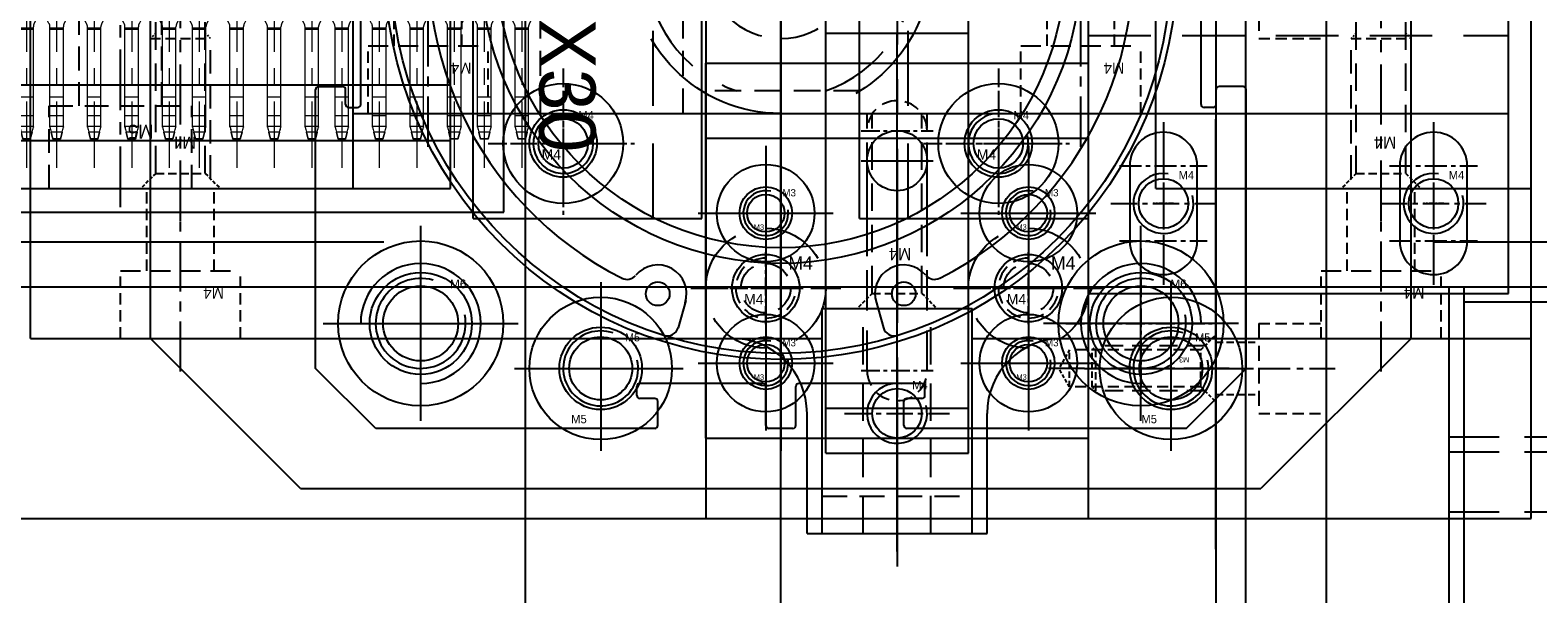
# Model space of a CAD drawing. Header units: millimetres. Extents: x -1657 to 8845, y -11980 to 3013.
# Tile 122 of 256: x 238 to 338, y 662 to 700. Entities that reach past the tile are written whole.
import ezdxf

# ---------------------------------------------------------------- set-up
doc = ezdxf.new("R2010")
doc.units = ezdxf.units.MM
for name, pattern in [('CENTER', [2, 1.25, -0.25, 0.25, -0.25]), ('DASHED', [0.75, 0.5, -0.25]), ('DASHED2', [0.375, 0.25, -0.125])]:
    doc.linetypes.add(name, pattern=pattern)
for name, color, linetype in [('01', 6, 'Continuous'), ('图层138', 141, 'Continuous'), ('图层16', 81, 'Continuous'), ('图层177', 185, 'Continuous'), ('图层19', 51, 'Continuous'), ('图层20', 232, 'Continuous'), ('图层23', 241, 'Continuous'), ('图层26', 193, 'Continuous'), ('图层27', 216, 'Continuous'), ('图层28', 121, 'Continuous'), ('图层29', 13, 'Continuous'), ('图层30', 170, 'Continuous'), ('图层31', 70, 'Continuous'), ('图层32', 127, 'Continuous'), ('图层33', 235, 'Continuous'), ('图层35', 64, 'Continuous'), ('图层60', 143, 'Continuous'), ('折弯气缸', 252, 'Continuous'), ('料盘', 247, 'Continuous'), ('方管2', 2, 'Continuous'), ('裁切线轨', 252, 'Continuous')]:
    doc.layers.add(name, color=color, linetype=linetype)

# ---------------------------------------------------------------- blocks, each defined once
blk = doc.blocks.new('FC94')
at = {"layer": '01', "ltscale": 1.375}
for p, q in [((-9.5, 0), (-9.5, 0.75)), ((0, 0), (0, 0.75)), ((-9.5, -2.25), (-9.5, -1.5)), ((0, -2.25), (0, -1.5))]:
    blk.add_line(p, q, dxfattribs=at)
at = {"layer": '01', "color": 1, "linetype": 'CENTER', "lineweight": 9, "ltscale": 4.419291}
for p, q in [((-8.25, -0.77), (-8.25, -22.87)), ((-5.75, -0.77), (-5.75, -22.87)), ((-3.75, -0.77), (-3.75, -22.87)), ((-1.25, -0.77), (-1.25, -22.87))]:
    blk.add_line(p, q, dxfattribs=at)
at = {"layer": '01', "linetype": 'Continuous', "lineweight": 15}
for p, q in [((-8.7, -2.25), (-9.5, -2.25)), ((-8.55, -2.4), (-8.55, -7.88)), ((-7.95, -2.4), (-7.95, -7.88)), ((-7.8, -2.25), (-6.2, -2.25)), ((-6.05, -2.4), (-6.05, -7.88)), ((-5.45, -2.4), (-5.45, -7.88)), ((-5.3, -2.25), (-4.2, -2.25)), ((-4.05, -2.4), (-4.05, -7.88)), ((-3.45, -2.4), (-3.45, -7.88)), ((-1.7, -2.25), (-3.3, -2.25)), ((-1.55, -2.4), (-1.55, -7.88)), ((-0.95, -2.4), (-0.95, -7.88)), ((0, -2.25), (-0.8, -2.25)), ((-0.8, -2.25), (0, -2.25)), ((-8.55, -8.55), (-8.55, -10.26)), ((-7.95, -8.55), (-7.95, -10.26)), ((-6.05, -8.55), (-6.05, -10.26)), ((-5.45, -8.55), (-5.45, -10.26)), ((-4.05, -8.55), (-4.05, -10.26)), ((-3.45, -8.55), (-3.45, -10.26)), ((-1.55, -8.55), (-1.55, -10.26)), ((-0.95, -8.55), (-0.95, -10.26)), ((-8.55, -9.98), (-7.95, -9.98)), ((-6.05, -9.98), (-5.45, -9.98)), ((-4.05, -9.98), (-3.45, -9.98)), ((-8.97, -10.78), (-8.97, -10.36)), ((-8.97, -10.36), (-8.65, -10.36)), ((-8.97, -10.36), (-8.65, -10.36)), ((-8.88, -10.95), (-8.91, -10.92)), ((-7.53, -10.36), (-7.85, -10.36)), ((-7.53, -10.36), (-7.85, -10.36)), ((-7.62, -10.95), (-7.59, -10.92)), ((-7.53, -10.78), (-7.53, -10.36)), ((-6.47, -10.36), (-6.15, -10.36)), ((-6.47, -10.36), (-6.15, -10.36)), ((-6.47, -10.78), (-6.47, -10.36)), ((-6.38, -10.95), (-6.41, -10.92)), ((-5.03, -10.36), (-5.35, -10.36)), ((-5.03, -10.36), (-5.35, -10.36)), ((-5.12, -10.95), (-5.09, -10.92)), ((-5.03, -10.78), (-5.03, -10.36)), ((-4.47, -10.36), (-4.15, -10.36)), ((-4.47, -10.36), (-4.15, -10.36)), ((-4.47, -10.78), (-4.47, -10.36)), ((-4.38, -10.95), (-4.41, -10.92)), ((-3.03, -10.36), (-3.35, -10.36)), ((-3.03, -10.36), (-3.35, -10.36)), ((-3.12, -10.95), (-3.09, -10.92)), ((-3.03, -10.78), (-3.03, -10.36)), ((-1.97, -10.36), (-1.65, -10.36)), ((-1.97, -10.36), (-1.65, -10.36)), ((-1.97, -10.78), (-1.97, -10.36)), ((-1.88, -10.95), (-1.91, -10.92)), ((-0.53, -10.36), (-0.85, -10.36)), ((-0.53, -10.36), (-0.85, -10.36)), ((-0.62, -10.95), (-0.59, -10.92)), ((-0.53, -10.78), (-0.53, -10.36)), ((-9.04, -11.58), (-9.04, -11.54)), ((-8.98, -11.4), (-8.88, -11.3)), ((-8.91, -11.79), (-8.98, -11.72)), ((-7.52, -11.4), (-7.62, -11.3)), ((-7.59, -11.79), (-7.52, -11.72)), ((-7.46, -11.58), (-7.46, -11.54)), ((-6.54, -11.58), (-6.54, -11.54)), ((-6.48, -11.4), (-6.38, -11.3)), ((-6.41, -11.79), (-6.48, -11.72)), ((-5.02, -11.4), (-5.12, -11.3)), ((-5.09, -11.79), (-5.02, -11.72)), ((-4.96, -11.58), (-4.96, -11.54)), ((-4.54, -11.58), (-4.54, -11.54)), ((-4.48, -11.4), (-4.38, -11.3)), ((-4.41, -11.79), (-4.48, -11.72)), ((-3.02, -11.4), (-3.12, -11.3)), ((-3.09, -11.79), (-3.02, -11.72)), ((-2.96, -11.58), (-2.96, -11.54)), ((-2.04, -11.58), (-2.04, -11.54)), ((-1.98, -11.4), (-1.88, -11.3)), ((-1.91, -11.79), (-1.98, -11.72)), ((-0.52, -11.4), (-0.62, -11.3)), ((-0.59, -11.79), (-0.52, -11.72)), ((-0.46, -11.58), (-0.46, -11.54)), ((-9.02, -12.71), (-9.02, -12.34)), ((-8.76, -13.25), (-9, -12.8)), ((-8.96, -12.2), (-8.91, -12.14)), ((-7.74, -13.25), (-7.5, -12.8)), ((-7.54, -12.2), (-7.59, -12.14)), ((-7.48, -12.71), (-7.48, -12.34)), ((-6.52, -12.71), (-6.52, -12.34)), ((-6.26, -13.25), (-6.5, -12.8)), ((-6.46, -12.2), (-6.41, -12.14)), ((-5.24, -13.25), (-5, -12.8)), ((-5.04, -12.2), (-5.09, -12.14)), ((-4.98, -12.71), (-4.98, -12.34)), ((-4.52, -12.71), (-4.52, -12.34)), ((-4.26, -13.25), (-4.5, -12.8)), ((-4.46, -12.2), (-4.41, -12.14)), ((-3.24, -13.25), (-3, -12.8)), ((-3.04, -12.2), (-3.09, -12.14)), ((-2.98, -12.71), (-2.98, -12.34)), ((-2.02, -12.71), (-2.02, -12.34)), ((-1.76, -13.25), (-2, -12.8)), ((-1.96, -12.2), (-1.91, -12.14)), ((-0.74, -13.25), (-0.5, -12.8)), ((-0.54, -12.2), (-0.59, -12.14)), ((-0.48, -12.71), (-0.48, -12.34)), ((-8.7, -13.56), (-8.7, -13.48)), ((-8.7, -13.66), (-8.7, -13.56)), ((-7.8, -13.56), (-8.7, -13.56)), ((-8.7, -18.17), (-8.7, -13.66)), ((-7.8, -13.66), (-8.7, -13.66)), ((-7.8, -13.56), (-7.8, -13.48)), ((-7.8, -13.66), (-7.8, -13.56)), ((-7.8, -18.17), (-7.8, -13.66)), ((-6.2, -13.56), (-6.2, -13.48)), ((-6.2, -13.66), (-6.2, -13.56)), ((-5.3, -13.56), (-6.2, -13.56)), ((-6.2, -18.17), (-6.2, -13.66)), ((-5.3, -13.66), (-6.2, -13.66)), ((-5.3, -13.56), (-5.3, -13.48)), ((-5.3, -13.66), (-5.3, -13.56)), ((-5.3, -18.17), (-5.3, -13.66)), ((-4.2, -13.56), (-4.2, -13.48)), ((-4.2, -13.66), (-4.2, -13.56)), ((-3.3, -13.56), (-4.2, -13.56)), ((-4.2, -18.17), (-4.2, -13.66)), ((-3.3, -13.66), (-4.2, -13.66)), ((-3.3, -13.56), (-3.3, -13.48)), ((-3.3, -13.66), (-3.3, -13.56)), ((-3.3, -18.17), (-3.3, -13.66)), ((-1.7, -13.56), (-1.7, -13.48)), ((-1.7, -13.66), (-1.7, -13.56)), ((-0.8, -13.56), (-1.7, -13.56)), ((-1.7, -18.17), (-1.7, -13.66)), ((-0.8, -13.66), (-1.7, -13.66)), ((-0.8, -13.56), (-0.8, -13.48)), ((-0.8, -13.66), (-0.8, -13.56)), ((-0.8, -18.17), (-0.8, -13.66)), ((-8.7, -19.41), (-8.7, -18.17)), ((-7.8, -18.17), (-8.7, -18.17)), ((-7.8, -19.41), (-7.8, -18.17)), ((-6.2, -19.41), (-6.2, -18.17)), ((-5.3, -18.17), (-6.2, -18.17)), ((-5.3, -19.41), (-5.3, -18.17)), ((-4.2, -19.41), (-4.2, -18.17)), ((-3.3, -18.17), (-4.2, -18.17)), ((-3.3, -19.41), (-3.3, -18.17)), ((-1.7, -19.41), (-1.7, -18.17)), ((-0.8, -18.17), (-1.7, -18.17)), ((-0.8, -19.41), (-0.8, -18.17)), ((-8.7, -20.11), (-8.7, -19.41)), ((-7.8, -19.41), (-8.7, -19.41)), ((-7.8, -20.11), (-7.8, -19.41)), ((-6.2, -20.11), (-6.2, -19.41)), ((-5.3, -19.41), (-6.2, -19.41)), ((-5.3, -20.11), (-5.3, -19.41)), ((-4.2, -20.11), (-4.2, -19.41)), ((-3.3, -19.41), (-4.2, -19.41)), ((-3.3, -20.11), (-3.3, -19.41)), ((-1.7, -20.11), (-1.7, -19.41)), ((-0.8, -19.41), (-1.7, -19.41)), ((-0.8, -20.11), (-0.8, -19.41)), ((-8.7, -20.14), (-8.7, -20.11)), ((-7.8, -20.11), (-8.7, -20.11)), ((-8.7, -20.16), (-8.7, -20.14)), ((-8.61, -20.49), (-8.5, -20.94)), ((-7.89, -20.49), (-8.61, -20.49)), ((-8.5, -20.96), (-8.61, -20.5)), ((-8, -20.94), (-8.5, -20.94)), ((-8.5, -20.94), (-8.5, -20.96)), ((-8, -20.96), (-8.5, -20.96)), ((-8, -20.94), (-7.89, -20.49)), ((-7.89, -20.5), (-8, -20.96)), ((-8, -20.96), (-8, -20.94)), ((-7.8, -20.14), (-7.8, -20.11)), ((-7.8, -20.14), (-7.8, -20.16)), ((-6.2, -20.14), (-6.2, -20.11)), ((-5.3, -20.11), (-6.2, -20.11)), ((-6.2, -20.16), (-6.2, -20.14)), ((-6.11, -20.49), (-6, -20.94)), ((-5.39, -20.49), (-6.11, -20.49)), ((-6, -20.96), (-6.11, -20.5)), ((-5.51, -20.94), (-6, -20.94)), ((-6, -20.94), (-6, -20.96)), ((-5.51, -20.96), (-6, -20.96)), ((-5.51, -20.94), (-5.39, -20.49)), ((-5.39, -20.5), (-5.51, -20.96)), ((-5.51, -20.96), (-5.51, -20.94)), ((-5.3, -20.14), (-5.3, -20.11)), ((-5.3, -20.14), (-5.3, -20.16)), ((-4.2, -20.14), (-4.2, -20.11)), ((-3.3, -20.11), (-4.2, -20.11)), ((-4.2, -20.16), (-4.2, -20.14)), ((-4.11, -20.49), (-4, -20.94)), ((-3.39, -20.49), (-4.11, -20.49)), ((-4, -20.96), (-4.11, -20.5)), ((-3.5, -20.94), (-4, -20.94)), ((-4, -20.94), (-4, -20.96)), ((-3.5, -20.96), (-4, -20.96)), ((-3.5, -20.94), (-3.39, -20.49)), ((-3.39, -20.5), (-3.5, -20.96)), ((-3.5, -20.96), (-3.5, -20.94)), ((-3.3, -20.14), (-3.3, -20.11)), ((-3.3, -20.14), (-3.3, -20.16)), ((-1.7, -20.14), (-1.7, -20.11)), ((-0.8, -20.11), (-1.7, -20.11)), ((-1.7, -20.16), (-1.7, -20.14)), ((-1.61, -20.49), (-1.5, -20.94)), ((-0.89, -20.49), (-1.61, -20.49)), ((-1.5, -20.96), (-1.61, -20.5)), ((-1.01, -20.94), (-1.5, -20.94)), ((-1.5, -20.94), (-1.5, -20.96)), ((-1.01, -20.96), (-1.5, -20.96)), ((-1.01, -20.94), (-0.89, -20.49)), ((-0.89, -20.5), (-1.01, -20.96)), ((-1.01, -20.96), (-1.01, -20.94)), ((-0.8, -20.14), (-0.8, -20.11)), ((-0.8, -20.14), (-0.8, -20.16))]:
    blk.add_line(p, q, dxfattribs=at)
at = {"layer": '01', "linetype": 'DASHED2', "lineweight": 9, "ltscale": 0.5}
for p, q in [((-8.35, -4.67), (-8.55, -5.17)), ((-8.35, -4.67), (-8.15, -4.67)), ((-7.95, -5.17), (-8.15, -4.67)), ((-5.85, -4.67), (-6.05, -5.17)), ((-5.85, -4.67), (-5.65, -4.67)), ((-5.45, -5.17), (-5.65, -4.67)), ((-3.85, -4.67), (-4.05, -5.17)), ((-3.85, -4.67), (-3.65, -4.67)), ((-3.45, -5.17), (-3.65, -4.67)), ((-1.35, -4.67), (-1.55, -5.17)), ((-1.35, -4.67), (-1.15, -4.67)), ((-0.95, -5.17), (-1.15, -4.67))]:
    blk.add_line(p, q, dxfattribs=at)
at = {"layer": '01'}
for p, q in [((-7.95, -9.34), (-8.55, -9.34)), ((-7.95, -9.98), (-8.55, -9.98)), ((-5.45, -9.34), (-6.05, -9.34)), ((-5.45, -9.98), (-6.05, -9.98)), ((-5.45, -9.98), (-6.05, -9.98)), ((-3.45, -9.34), (-4.05, -9.34)), ((-3.45, -9.98), (-4.05, -9.98)), ((-0.95, -9.34), (-1.55, -9.34)), ((-0.95, -9.98), (-1.55, -9.98)), ((-1.55, -9.98), (-0.95, -9.98))]:
    blk.add_line(p, q, dxfattribs=at)
at = {"layer": '01', "linetype": 'Continuous', "lineweight": 15}
blk.add_lwpolyline([(-9.5, 0.75), (-5.15, 0.75)], dxfattribs=at)
blk.add_lwpolyline([(-5.15, 0.75), (-5.15, 0.4, 0.414214), (-5, 0.25), (-4.3, 0.25, 0.414214), (-4.15, 0.4), (-4.15, 0.6, -0.414214), (-4, 0.75), (0, 0.75)], format="xyb", dxfattribs=at)
for centre, radius, start, end in [((-9.5, -0.75), 0.75, 270, 90), ((0, -0.75), 0.75, 90, 270), ((-8.7, -2.4), 0.15, 0, 90), ((-7.8, -2.4), 0.15, 90, 180), ((-6.2, -2.4), 0.15, 360, 90), ((-5.3, -2.4), 0.15, 90, 180), ((-4.2, -2.4), 0.15, 360, 90), ((-3.3, -2.4), 0.15, 90, 180), ((-1.7, -2.4), 0.15, 360, 90), ((-0.8, -2.4), 0.15, 90, 180), ((-8.85, -7.88), 0.3, 311.8103, 0), ((-7.65, -7.88), 0.3, 180, 228.1897), ((-6.35, -7.88), 0.3, 311.8103, 0), ((-5.15, -7.88), 0.3, 180, 228.1897), ((-4.35, -7.88), 0.3, 311.8103, 0), ((-3.15, -7.88), 0.3, 180, 228.1897), ((-1.85, -7.88), 0.3, 311.8103, 0), ((-0.65, -7.88), 0.3, 180, 228.1897), ((-8.55, -8.22), 0.15, 131.8103, 228.1897), ((-8.85, -8.55), 0.3, 0, 48.1897), ((-7.65, -8.55), 0.3, 131.8103, 180), ((-7.95, -8.22), 0.15, 311.8103, 48.1897), ((-6.05, -8.22), 0.15, 131.8103, 228.1897), ((-6.35, -8.55), 0.3, 0, 48.1897), ((-5.15, -8.55), 0.3, 131.8103, 180), ((-5.45, -8.22), 0.15, 311.8103, 48.1897), ((-4.05, -8.22), 0.15, 131.8103, 228.1897), ((-4.35, -8.55), 0.3, 0, 48.1897), ((-3.15, -8.55), 0.3, 131.8103, 180), ((-3.45, -8.22), 0.15, 311.8103, 48.1897), ((-1.55, -8.22), 0.15, 131.8103, 228.1897), ((-1.85, -8.55), 0.3, 0, 48.1897), ((-0.65, -8.55), 0.3, 131.8103, 180), ((-0.95, -8.22), 0.15, 311.8103, 48.1897), ((-8.77, -10.78), 0.2, 180, 225), ((-9.06, -11.12), 0.25, 315, 45), ((-8.65, -10.26), 0.1, 270, 0), ((-8.65, -10.26), 0.1, 270, 0), ((-7.85, -10.26), 0.1, 180, 270), ((-7.85, -10.26), 0.1, 180, 270), ((-7.44, -11.12), 0.25, 135, 225), ((-7.73, -10.78), 0.2, 315, 0), ((-6.27, -10.78), 0.2, 180, 225), ((-6.56, -11.12), 0.25, 315, 45), ((-6.15, -10.26), 0.1, 270, 0), ((-6.15, -10.26), 0.1, 270, 0), ((-5.35, -10.26), 0.1, 180, 270), ((-5.35, -10.26), 0.1, 180, 270), ((-4.94, -11.12), 0.25, 135, 225), ((-5.23, -10.78), 0.2, 315, 0), ((-4.27, -10.78), 0.2, 180, 225), ((-4.56, -11.12), 0.25, 315, 45), ((-4.15, -10.26), 0.1, 270, 0), ((-4.15, -10.26), 0.1, 270, 0), ((-3.35, -10.26), 0.1, 180, 270), ((-3.35, -10.26), 0.1, 180, 270), ((-2.94, -11.12), 0.25, 135, 225), ((-3.23, -10.78), 0.2, 315, 0), ((-1.77, -10.78), 0.2, 180, 225), ((-2.06, -11.12), 0.25, 315, 45), ((-1.65, -10.26), 0.1, 270, 0), ((-1.65, -10.26), 0.1, 270, 0), ((-0.85, -10.26), 0.1, 180, 270), ((-0.85, -10.26), 0.1, 180, 270), ((-0.44, -11.12), 0.25, 135, 225), ((-0.73, -10.78), 0.2, 315, 0), ((-8.84, -11.54), 0.2, 135, 180), ((-8.84, -11.58), 0.2, 180, 225), ((-9.08, -11.97), 0.25, 315, 45), ((-7.42, -11.97), 0.25, 135, 225), ((-7.66, -11.54), 0.2, 0, 45), ((-7.66, -11.58), 0.2, 315, 0), ((-6.34, -11.54), 0.2, 135, 180), ((-6.34, -11.58), 0.2, 180, 225), ((-6.58, -11.97), 0.25, 315, 45), ((-4.92, -11.97), 0.25, 135, 225), ((-5.16, -11.54), 0.2, 0, 45), ((-5.16, -11.58), 0.2, 315, 0), ((-4.34, -11.54), 0.2, 135, 180), ((-4.34, -11.58), 0.2, 180, 225), ((-4.58, -11.97), 0.25, 315, 45), ((-2.92, -11.97), 0.25, 135, 225), ((-3.16, -11.54), 0.2, 0, 45), ((-3.16, -11.58), 0.2, 315, 0), ((-1.84, -11.54), 0.2, 135, 180), ((-1.84, -11.58), 0.2, 180, 225), ((-2.08, -11.97), 0.25, 315, 45), ((-0.42, -11.97), 0.25, 135, 225), ((-0.66, -11.54), 0.2, 0, 45), ((-0.66, -11.58), 0.2, 315, 0), ((-8.82, -12.34), 0.2, 135, 180), ((-8.82, -12.71), 0.2, 180, 208.0725), ((-7.68, -12.34), 0.2, 0, 45), ((-7.68, -12.71), 0.2, 331.9275, 0), ((-6.32, -12.34), 0.2, 135, 180), ((-6.32, -12.71), 0.2, 180, 208.0725), ((-5.18, -12.34), 0.2, 0, 45), ((-5.18, -12.71), 0.2, 331.9275, 0), ((-4.32, -12.34), 0.2, 135, 180), ((-4.32, -12.71), 0.2, 180, 208.0725), ((-3.18, -12.34), 0.2, 0, 45), ((-3.18, -12.71), 0.2, 331.9275, 0), ((-1.82, -12.34), 0.2, 135, 180), ((-1.82, -12.71), 0.2, 180, 208.0725), ((-0.68, -12.34), 0.2, 0, 45), ((-0.68, -12.71), 0.2, 331.9275, 0), ((-9.2, -13.48), 0.5, 0, 28.0725), ((-7.3, -13.48), 0.5, 151.9275, 180), ((-6.7, -13.48), 0.5, 0, 28.0725), ((-6.7, -13.48), 0.5, 0, 28.0725), ((-4.8, -13.48), 0.5, 151.9275, 180), ((-4.7, -13.48), 0.5, 0, 28.0725), ((-2.8, -13.48), 0.5, 151.9275, 180), ((-2.2, -13.48), 0.5, 0, 28.0725), ((-0.3, -13.48), 0.5, 151.9275, 180)]:
    blk.add_arc(centre, radius, start, end, dxfattribs=at)
for centre, major_axis, ratio, start_param, end_param in [((-8.61, -20.46), (-0.137, 0.55), 0.012316, 0.950782, 1.620081), ((-8.61, -20.46), (-0.2, 0.8), 0.012316, 1.179406, 1.620081), ((-7.89, -20.46), (0.141, 0.55), 0.012587, 4.663251, 5.33255), ((-7.89, -20.46), (0.205, 0.8), 0.012587, 4.663251, 5.103926), ((-6.11, -20.46), (-0.137, 0.55), 0.012316, 0.950782, 1.620081), ((-6.11, -20.46), (-0.2, 0.8), 0.012316, 1.179406, 1.620081), ((-5.39, -20.46), (0.141, 0.55), 0.012587, 4.663251, 5.33255), ((-5.39, -20.46), (0.205, 0.8), 0.012587, 4.663251, 5.103926), ((-4.11, -20.46), (-0.137, 0.55), 0.012316, 0.950782, 1.620081), ((-4.11, -20.46), (-0.2, 0.8), 0.012316, 1.179406, 1.620081), ((-3.39, -20.46), (0.141, 0.55), 0.012587, 4.663251, 5.33255), ((-3.39, -20.46), (0.205, 0.8), 0.012587, 4.663251, 5.103926), ((-1.61, -20.46), (-0.137, 0.55), 0.012316, 0.950782, 1.620081), ((-1.61, -20.46), (-0.2, 0.8), 0.012316, 1.179406, 1.620081), ((-0.89, -20.46), (0.141, 0.55), 0.012587, 4.663251, 5.33255), ((-0.89, -20.46), (0.205, 0.8), 0.012587, 4.663251, 5.103926)]:
    blk.add_ellipse(centre, major_axis=major_axis, ratio=ratio, start_param=start_param, end_param=end_param, dxfattribs=at)
blk = doc.blocks.new('10AC9')
at = {"layer": '01', "ltscale": 0.625}
for p in [(47.9, -63.79), (57.4, -63.79), (66.9, -63.79), (76.4, -63.79)]:
    blk.add_blockref('FC94', p, dxfattribs=at)
blk = doc.blocks.new('10D20')
at = {"layer": '图层16', "color": 1, "linetype": 'CENTER', "ltscale": 3.238837}
blk.add_line((-2.75, -6.76), (-2.75, 14.11), dxfattribs=at)
at = {"layer": '图层16', "color": 4, "linetype": 'DASHED', "ltscale": 3.166667}
for p, q in [((-5.5, 0), (-5.5, 12.5)), ((0, 0), (0, 12.5)), ((-7.5, -5.5), (-7.5, 0)), ((-7.5, 0), (2, 0)), ((2, -5.5), (2, 0))]:
    blk.add_line(p, q, dxfattribs=at)
at = {"layer": '图层16', "ltscale": 3}
blk.add_text('M5', height=0.93, rotation=180, dxfattribs=at).set_placement((-0.54, -1.25))
blk = doc.blocks.new('1113F')
at = {"layer": '图层23', "color": 1, "linetype": 'CENTER', "ltscale": 2.671598}
blk.add_line((0, 0), (0, 14.36), dxfattribs=at)
at = {"layer": '图层23', "color": 4, "linetype": 'DASHED', "ltscale": 1.5}
for p, q in [((-2.25, 6.72), (-2.25, 12.22)), ((2.25, 6.72), (2.25, 12.22)), ((-4, 2.22), (-4, 6.72)), ((4, 2.22), (4, 6.72))]:
    blk.add_line(p, q, dxfattribs=at)
at = {"layer": '图层23', "color": 4, "linetype": 'DASHED', "ltscale": 2.666667}
blk.add_line((-4, 6.72), (4, 6.72), dxfattribs=at)
at = {"layer": '图层23'}
blk.add_text('M4', height=0.743, rotation=180, dxfattribs=at).set_placement((2.9, 5.61))
blk = doc.blocks.new('3A')
at = {"color": 1, "linetype": 'CENTER'}
for p, q in [((0, 4.25), (0, -4.25)), ((-4.25, 0), (4.25, 0))]:
    blk.add_line(p, q, dxfattribs=at)
for radius in [3.25, 1.75]:
    blk.add_circle((0, 0), radius)
blk.add_text('M3', height=0.371).set_placement((-0.8, -1.11))
blk = doc.blocks.new('3C')
at = {"color": 1, "linetype": 'CENTER'}
for p, q in [((0, 4.5), (0, -4.5)), ((-4.5, 0), (4.5, 0))]:
    blk.add_line(p, q, dxfattribs=at)
blk.add_circle((0, 0), 1.25)
at = {"color": 2, "linetype": 'Continuous'}
blk.add_arc((0, 0), 1.5, 77.2897, 8.5828, dxfattribs=at)
blk.add_text('M3', height=0.484).set_placement((1.11, 1.12))
blk = doc.blocks.new('4E')
at = {"color": 1, "linetype": 'CENTER', "ltscale": 0.96}
for p, q in [((0, -2.4), (0, 2.4)), ((-2.4, 0), (2.4, 0))]:
    blk.add_line(p, q, dxfattribs=at)
at = {"color": 4, "linetype": 'DASHED', "ltscale": 3.454}
blk.add_circle((0, 0), 1.65, dxfattribs=at)
at = {"color": 4, "linetype": 'DASHED', "ltscale": 2.093333}
blk.add_arc((0, 0), 2, 90, 0, dxfattribs=at)
at = {"ltscale": 0.5}
blk.add_text('M4', height=0.873, dxfattribs=at).set_placement((1.51, 1.24))
blk = doc.blocks.new('4P')
at = {"color": 1, "linetype": 'CENTER', "ltscale": 2}
for p, q in [((0, 5), (0, -5)), ((-5, 0), (5, 0))]:
    blk.add_line(p, q, dxfattribs=at)
at = {"color": 4, "linetype": 'DASHED', "ltscale": 8.373333}
blk.add_circle((0, 0), 4, dxfattribs=at)
blk.add_circle((0, 0), 2.25)
blk.add_text('M4', height=0.697).set_placement((-1.44, -1.08))
blk = doc.blocks.new('11530')
at = {"layer": '图层31', "color": 1, "linetype": 'CENTER', "ltscale": 2.671598}
blk.add_line((0, 0), (0, 14.36), dxfattribs=at)
at = {"layer": '图层31', "color": 4, "linetype": 'DASHED', "ltscale": 1.5}
for p, q in [((-2.25, 6.72), (-2.25, 12.22)), ((2.25, 6.72), (2.25, 12.22)), ((-4, 2.22), (-4, 6.72)), ((4, 2.22), (4, 6.72))]:
    blk.add_line(p, q, dxfattribs=at)
at = {"layer": '图层31', "color": 4, "linetype": 'DASHED', "ltscale": 2.666667}
blk.add_line((-4, 6.72), (4, 6.72), dxfattribs=at)
at = {"layer": '图层31'}
blk.add_text('M4', height=0.743, rotation=180, dxfattribs=at).set_placement((2.9, 5.61))
blk = doc.blocks.new('4F')
at = {"color": 4, "linetype": 'DASHED', "ltscale": 0.471405}
for p, q in [((1, 1.65), (0, 2.65)), ((1, -1.65), (0, -2.65))]:
    blk.add_line(p, q, dxfattribs=at)
at = {"color": 4, "linetype": 'DASHED', "ltscale": 3.116667}
for p, q in [((0.65, 2), (10, 2)), ((0.65, -2), (10, -2))]:
    blk.add_line(p, q, dxfattribs=at)
at = {"color": 4, "linetype": 'DASHED', "ltscale": 1.1}
for p, q in [((1, 1.65), (1, -1.65)), ((12, 1.65), (12, -1.65))]:
    blk.add_line(p, q, dxfattribs=at)
at = {"color": 4, "linetype": 'DASHED', "ltscale": 3.666667}
for p, q in [((1, 1.65), (12, 1.65)), ((1, -1.65), (12, -1.65))]:
    blk.add_line(p, q, dxfattribs=at)
at = {"color": 4, "linetype": 'DASHED', "ltscale": 0.164992}
for p, q in [((10, 2), (10.35, 1.65)), ((10, -2), (10.35, -1.65))]:
    blk.add_line(p, q, dxfattribs=at)
at = {"color": 4, "linetype": 'DASHED', "ltscale": 1.333333}
blk.add_line((10, 2), (10, -2), dxfattribs=at)
at = {"color": 4, "linetype": 'DASHED', "ltscale": 0.635085}
for p in [(12, 1.65), (12, -1.65)]:
    blk.add_line(p, (12.95, 0), dxfattribs=at)
at = {"color": 1, "linetype": 'CENTER', "ltscale": 3.210708}
blk.add_line((-2.16, 0), (13.9, 0), dxfattribs=at)
blk.add_text('M4', height=0.808, rotation=90).set_placement((3.46, -1.03))
blk = doc.blocks.new('4C')
at = {"color": 1, "linetype": 'CENTER', "ltscale": 1.3982}
for p, q in [((0, 3.5), (0, -3.5)), ((-3.5, 0), (3.5, 0))]:
    blk.add_line(p, q, dxfattribs=at)
blk.add_circle((0, 0), 1.65)
at = {"color": 2, "linetype": 'Continuous'}
blk.add_arc((0, 0), 2, 80.7475, 15.0508, dxfattribs=at)
blk.add_text('M4', height=0.558).set_placement((1.01, 1.61))
blk = doc.blocks.new('12450')
at = {"layer": '折弯气缸'}
for p, q in [((39, 16.69), (39, 15.09)), ((57.8, 16.89), (39.2, 16.89)), ((61.8, 12.89), (57.8, 16.89)), ((40.2, 14.89), (39.2, 14.89)), ((40.4, 14.69), (40.4, 14.09)), ((40.2, 13.89), (32, 13.89)), ((61.8, 12.89), (61.8, -5.71)), ((58.8, -4.71), (58.8, -12.91)), ((59.6, -4.51), (59, -4.51)), ((59.8, -4.71), (59.8, -5.71)), ((61.6, -5.91), (60, -5.91)), ((53.26, -7.78), (55.09, -7.27)), ((61.6, -13.11), (59, -13.11)), ((61.8, -13.31), (61.8, -14.91)), ((58.8, -15.31), (58.8, -23.51)), ((61.6, -15.11), (59, -15.11)), ((53.26, -20.45), (55.09, -20.96)), ((59.8, -22.51), (59.8, -23.51)), ((61.6, -22.31), (60, -22.31)), ((61.8, -22.51), (61.8, -41.11)), ((59.6, -23.71), (59, -23.71)), ((61.8, -41.11), (57.8, -45.11)), ((40.2, -42.11), (32, -42.11)), ((40.2, -43.11), (39.2, -43.11)), ((40.4, -42.91), (40.4, -42.31)), ((39, -44.91), (39, -43.31)), ((57.8, -45.11), (39.2, -45.11))]:
    blk.add_line(p, q, dxfattribs=at)
at = {"layer": '折弯气缸', "ltscale": 0.5}
for p, q in [((54.8, 16.39), (54.8, 3.39)), ((61.3, 9.89), (48.3, 9.89)), ((-10.59, -14.11), (63.29, -14.11)), ((54.8, -44.61), (54.8, -31.61)), ((61.3, -38.11), (48.3, -38.11))]:
    blk.add_line(p, q, dxfattribs=at)
at = {"layer": '折弯气缸', "color": 4, "linetype": 'DASHED', "ltscale": 3.514917}
blk.add_line((39.29, -8.84), (39.29, -19.39), dxfattribs=at)
at = {"layer": '折弯气缸'}
for centre, radius in [((54.8, 9.89), 5.5), ((54.8, 9.89), 3.4), ((30.8, -14.11), 26.4), ((30.8, -14.11), 26), ((30.8, -14.11), 18.95), ((52.82, -5.92), 0.789), ((52.82, -22.31), 0.789), ((54.8, -38.11), 5.5), ((54.8, -38.11), 3.4)]:
    blk.add_circle(centre, radius, dxfattribs=at)
at = {"layer": '折弯气缸', "color": 4, "linetype": 'DASHED', "ltscale": 20.933333}
blk.add_circle((30.8, -14.11), 10, dxfattribs=at)
at = {"layer": '折弯气缸'}
for centre, radius, start, end in [((39.2, 16.69), 0.2, 90, 180), ((39.2, 15.09), 0.2, 180, 270), ((40.2, 14.69), 0.2, 0, 90), ((40.2, 14.09), 0.2, 270, 0), ((54.8, 9.89), 4, 90, 0), ((30.8, -14.11), 23.5, 26.7704, 333.2296), ((51.11, -3.87), 0.75, 309.8905, 26.7704), ((52.82, -5.92), 1.92, 129.8905, 288.0804), ((59, -4.71), 0.2, 90, 180), ((59.6, -4.71), 0.2, 0, 90), ((60, -5.71), 0.2, 180, 270), ((61.6, -5.71), 0.2, 270, 0), ((54.88, -6.55), 0.75, 285.7405, 17.4426), ((59, -12.91), 0.2, 180, 270), ((61.6, -13.31), 0.2, 0, 90), ((61.6, -14.91), 0.2, 270, 0), ((59, -15.31), 0.2, 90, 180), ((52.82, -22.31), 1.92, 71.9196, 230.1095), ((54.88, -21.68), 0.75, 342.5574, 74.2595), ((60, -22.51), 0.2, 90, 180), ((61.6, -22.51), 0.2, 0, 90), ((51.11, -24.36), 0.75, 333.2296, 50.1095), ((59, -23.51), 0.2, 180, 270), ((59.6, -23.51), 0.2, 270, 0), ((54.8, -38.11), 4, 0, 270), ((40.2, -42.31), 0.2, 0, 90), ((39.2, -43.31), 0.2, 90, 180), ((40.2, -42.91), 0.2, 270, 360), ((39.2, -44.91), 0.2, 180, 270)]:
    blk.add_arc(centre, radius, start, end, dxfattribs=at)
at = {"layer": '折弯气缸', "color": 4, "linetype": 'DASHED', "ltscale": 9.42}
for start, end in [(19.2427, 160.7573), (199.2427, 340.7573)]:
    blk.add_arc((30.8, -14.11), 9, start, end, dxfattribs=at)
at = {"layer": '折弯气缸', "color": 4, "linetype": 'DASHED', "ltscale": 5.233333}
blk.add_arc((30.8, -14.11), 5, 180, 90, dxfattribs=at)
at = {"layer": '折弯气缸', "insert": (13.56, -26.46), "char_height": 3.75, "width": 43.8714, "attachment_point": 1}
blk.add_mtext('SDAS-50X30', dxfattribs=at)
blk = doc.blocks.new('6C')
at = {"color": 1, "linetype": 'CENTER'}
for p, q in [((0, 5), (0, -5)), ((-5, 0), (5, 0))]:
    blk.add_line(p, q, dxfattribs=at)
blk.add_circle((0, 0), 2.5)
at = {"color": 2, "linetype": 'Continuous'}
blk.add_arc((0, 0), 3, 73.9359, 10.9553, dxfattribs=at)
blk.add_text('M6', height=0.586).set_placement((1.96, 2.34))
blk = doc.blocks.new('4A')
at = {"color": 1, "linetype": 'CENTER'}
for p, q in [((0, 5), (0, -5)), ((-5, 0), (5, 0))]:
    blk.add_line(p, q, dxfattribs=at)
for radius in [4, 2.25]:
    blk.add_circle((0, 0), radius)
blk.add_text('M4', height=0.697).set_placement((-1.44, -1.08))
blk = doc.blocks.new('13252')
at = {"layer": '图层31', "color": 1, "linetype": 'CENTER', "ltscale": 3.2}
blk.add_line((2, -2.03), (2, 13.9), dxfattribs=at)
at = {"layer": '图层31', "color": 4, "linetype": 'DASHED', "ltscale": 3.783333}
for p, q in [((0, 0), (0, 12.35)), ((4, 0), (4, 12.35))]:
    blk.add_line(p, q, dxfattribs=at)
at = {"layer": '图层31', "color": 4, "linetype": 'DASHED', "ltscale": 3.666667}
for p, q in [((0.35, 0.35), (0.35, 12.35)), ((3.65, 0.35), (3.65, 12.35))]:
    blk.add_line(p, q, dxfattribs=at)
at = {"layer": '图层31', "color": 4, "linetype": 'DASHED', "ltscale": 0.471405}
for p, q in [((0.35, 0.35), (-0.65, -0.65)), ((3.65, 0.35), (4.65, -0.65))]:
    blk.add_line(p, q, dxfattribs=at)
at = {"layer": '图层31', "color": 4, "linetype": 'DASHED', "ltscale": 1.1}
blk.add_line((0.35, 0.35), (3.65, 0.35), dxfattribs=at)
at = {"layer": '图层31'}
blk.add_text('M4', height=0.814, rotation=180, dxfattribs=at).set_placement((2.96, 3.37))
blk = doc.blocks.new('3F')
at = {"color": 4, "linetype": 'DASHED', "ltscale": 0.471405}
for p, q in [((1, 1.24), (0, 2.24)), ((1, -1.24), (0, -2.24))]:
    blk.add_line(p, q, dxfattribs=at)
at = {"color": 4, "linetype": 'DASHED', "ltscale": 2.420833}
for p, q in [((0.74, 1.5), (8, 1.5)), ((0.74, -1.5), (8, -1.5))]:
    blk.add_line(p, q, dxfattribs=at)
at = {"color": 4, "linetype": 'DASHED', "ltscale": 1.458333}
for p, q in [((1, 1.24), (9.75, 1.24)), ((1, -1.24), (9.75, -1.24))]:
    blk.add_line(p, q, dxfattribs=at)
at = {"color": 4, "linetype": 'DASHED', "ltscale": 0.825}
for p, q in [((1, 1.24), (1, -1.24)), ((8.26, 1.24), (8.26, -1.24)), ((9.75, 1.24), (9.75, -1.24))]:
    blk.add_line(p, q, dxfattribs=at)
at = {"color": 4, "linetype": 'DASHED', "ltscale": 0.123744}
for p, q in [((8, 1.5), (8.26, 1.24)), ((8, -1.5), (8.26, -1.24))]:
    blk.add_line(p, q, dxfattribs=at)
at = {"color": 4, "linetype": 'DASHED'}
blk.add_line((8, 1.5), (8, -1.5), dxfattribs=at)
at = {"color": 4, "linetype": 'DASHED', "ltscale": 0.476314}
for p in [(9.75, 1.24), (9.75, -1.24)]:
    blk.add_line(p, (10.46, 0), dxfattribs=at)
at = {"color": 1, "linetype": 'CENTER', "ltscale": 2.408031}
blk.add_line((-0.87, 0), (11.17, 0), dxfattribs=at)
at = {"linetype": 'DASHED'}
blk.add_text('M3', height=0.346, dxfattribs=at).set_placement((1.79, -0.74))
blk = doc.blocks.new('5C')
at = {"color": 1, "linetype": 'CENTER'}
for p, q in [((0, 4.5), (0, -4.5)), ((-4.5, 0), (4.5, 0))]:
    blk.add_line(p, q, dxfattribs=at)
blk.add_circle((0, 0), 2.1)
at = {"color": 2, "linetype": 'Continuous'}
blk.add_arc((0, 0), 2.5, 70.7735, 12.493, dxfattribs=at)
blk.add_text('M5', height=0.54).set_placement((1.62, 1.8))
blk = doc.blocks.new('5A')
at = {"color": 1, "linetype": 'CENTER'}
for p, q in [((0, 5.75), (0, -5.75)), ((-5.75, 0), (5.75, 0))]:
    blk.add_line(p, q, dxfattribs=at)
for radius in [4.75, 2.75]:
    blk.add_circle((0, 0), radius)
blk.add_text('M5', height=0.56).set_placement((-1.97, -3.66))
blk = doc.blocks.new('2A531')
at = {"layer": '方管2', "color": 4, "linetype": 'DASHED', "ltscale": 280}
blk.add_line((0, -34), (840, -34), dxfattribs=at)
at = {"layer": '方管2', "ltscale": 2.125}
blk.add_line((0, -37), (840, -37), dxfattribs=at)
blk = doc.blocks.new('2BE04')
at = {"layer": '图层138', "lineweight": -3, "ltscale": 1.125}
for p, q in [((0, 0), (250, 0)), ((0, -200), (0, 0)), ((1, -200), (1, 0)), ((1, -1), (249, -1))]:
    blk.add_line(p, q, dxfattribs=at)
at = {"layer": '图层138', "color": 4, "linetype": 'DASHED', "lineweight": -3, "ltscale": 6.666667}
for p, q in [((0, -10), (20, -10)), ((0, -11), (20, -11)), ((0, -15), (20, -15))]:
    blk.add_line(p, q, dxfattribs=at)
blk = doc.blocks.new('63172')
at = {"layer": '裁切线轨', "ltscale": 1.5}
for p, q in [((0.588, 110), (0.588, -10)), ((7.938, 110), (7.938, -10))]:
    blk.add_line(p, q, dxfattribs=at)
at = {"layer": '裁切线轨', "color": 4, "linetype": 'DASHED', "ltscale": 2}
for p, q in [((3.438, 53), (3.438, 47)), ((3.438, 28), (3.438, 22))]:
    blk.add_line(p, q, dxfattribs=at)
at = {"layer": '裁切线轨', "color": 4, "linetype": 'DASHED', "ltscale": 1.5}
for p, q in [((3.438, 47), (7.938, 47)), ((3.438, 28), (7.938, 28)), ((3.438, 22), (7.938, 22))]:
    blk.add_line(p, q, dxfattribs=at)
at = {"layer": '裁切线轨', "color": 4, "linetype": 'DASHED', "ltscale": 0.95}
for p, q in [((0.588, 26.75), (3.438, 26.75)), ((0.588, 23.25), (3.438, 23.25))]:
    blk.add_line(p, q, dxfattribs=at)
at = {"layer": '裁切线轨', "color": 1, "linetype": 'CENTER', "ltscale": 1.7052}
blk.add_line((0, 25), (8.526, 25), dxfattribs=at)

msp = doc.modelspace()

# ---------------------------------------------------------------- linework, layer by layer
at = {"layer": '图层16', "ltscale": 0.15}
for p, q in [((265.9598, 689.0085), (265.9598, 707.0085)), ((137.9598, 695.9195), (265.9598, 695.9195)), ((137.9598, 692.2085), (265.9598, 692.2085)), ((137.9598, 689.0085), (265.9598, 689.0085))]:
    msp.add_line(p, q, dxfattribs=at)
at = {"layer": '图层177', "ltscale": 5}
for p, q in [((336.4598, 682.0085), (336.4598, 703.2085)), ((308.4598, 682.0085), (308.4598, 701.2085)), ((308.4598, 694.0085), (336.4598, 694.0085)), ((308.4598, 682.0085), (336.4598, 682.0085))]:
    msp.add_line(p, q, dxfattribs=at)
at = {"layer": '图层177', "color": 4, "linetype": 'DASHED', "ltscale": 8.333333}
msp.add_line((308.4598, 699.2085), (336.4598, 699.2085), dxfattribs=at)
at = {"layer": '图层177', "color": 1, "linetype": 'CENTER', "ltscale": 2.17}
for p, q in [((313.4598, 693.4335), (313.4598, 682.5835)), ((331.4598, 693.4335), (331.4598, 682.5835))]:
    msp.add_line(p, q, dxfattribs=at)
at = {"layer": '图层177', "color": 1, "linetype": 'CENTER', "ltscale": 1.17}
for p, q in [((310.5348, 690.5085), (316.3848, 690.5085)), ((328.5348, 690.5085), (334.3848, 690.5085)), ((310.5348, 685.5085), (316.3848, 685.5085)), ((328.5348, 685.5085), (334.3848, 685.5085))]:
    msp.add_line(p, q, dxfattribs=at)
at = {"layer": '图层177', "color": 1, "linetype": 'CENTER', "ltscale": 0.27}
for p, q in [((314.1348, 688.0085), (312.7848, 688.0085)), ((332.1348, 688.0085), (330.7848, 688.0085))]:
    msp.add_line(p, q, dxfattribs=at)
at = {"layer": '图层177', "ltscale": 5}
for points in [[(315.7098, 685.5085), (315.7098, 690.5085, 1), (311.2098, 690.5085), (311.2098, 685.5085, 1), (315.7098, 685.5085, 1)], [(333.7098, 685.5085), (333.7098, 690.5085, 1), (329.2098, 690.5085), (329.2098, 685.5085, 1), (333.7098, 685.5085, 1)]]:
    msp.add_lwpolyline(points, format="xyb", dxfattribs=at)
at = {"layer": '图层19', "color": 1, "linetype": 'CENTER', "ltscale": 9.28}
msp.add_line((295.7098, 710.2085), (295.7098, 663.8085), dxfattribs=at)
at = {"layer": '图层19', "ltscale": 2.5}
for p, q in [((282.9598, 707.0085), (282.9598, 667.0085)), ((308.4598, 667.0085), (308.4598, 707.0085))]:
    msp.add_line(p, q, dxfattribs=at)
at = {"layer": '图层19', "ltscale": 6.25}
for p, q in [((337.9598, 667.0085), (337.9598, 704.5085)), ((137.9598, 667.0085), (337.9598, 667.0085))]:
    msp.add_line(p, q, dxfattribs=at)
at = {"layer": '图层20', "ltscale": 6.25}
for p, q in [((237.9598, 689.0085), (237.9598, 754.0085)), ((337.9598, 689.0085), (337.9598, 754.0085)), ((237.9598, 689.0085), (259.4573, 689.0085)), ((312.9573, 689.0085), (337.9598, 689.0085))]:
    msp.add_line(p, q, dxfattribs=at)
at = {"layer": '图层20', "ltscale": 0.75}
for p, q in [((259.4573, 689.0085), (259.4573, 704.0085)), ((312.9573, 689.0085), (312.9573, 704.0085))]:
    msp.add_line(p, q, dxfattribs=at)
at = {"layer": '图层23', "ltscale": 0.55}
for p, q in [((259.4573, 694.0085), (259.4573, 704.0085)), ((312.9573, 694.0085), (312.9573, 704.0085)), ((259.4573, 694.0085), (312.9573, 694.0085))]:
    msp.add_line(p, q, dxfattribs=at)
at = {"layer": '图层23', "color": 4, "linetype": 'DASHED', "ltscale": 3.333333}
for p, q in [((271.9573, 694.0085), (271.9573, 704.0085)), ((281.4573, 694.0085), (281.4573, 704.0085))]:
    msp.add_line(p, q, dxfattribs=at)
at = {"layer": '图层26', "color": 1, "linetype": 'CENTER', "ltscale": 7.888}
msp.add_line((295.7098, 668.6385), (295.7098, 706.0785), dxfattribs=at)
at = {"layer": '图层26', "ltscale": 0.25}
for p, q in [((290.9598, 671.3585), (290.9598, 703.3585)), ((300.4598, 671.3585), (300.4598, 703.3585)), ((290.9598, 699.3585), (300.4598, 699.3585)), ((290.9598, 674.3585), (300.4598, 674.3585)), ((290.9598, 671.3585), (300.4598, 671.3585))]:
    msp.add_line(p, q, dxfattribs=at)
at = {"layer": '图层26', "color": 1, "linetype": 'CENTER'}
for p, q in [((295.7098, 690.4585), (295.7098, 695.2585)), ((293.3098, 692.8585), (298.1098, 692.8585)), ((295.7098, 674.4585), (295.7098, 679.2585)), ((293.3098, 676.8585), (298.1098, 676.8585))]:
    msp.add_line(p, q, dxfattribs=at)
at = {"layer": '图层26', "color": 4, "linetype": 'DASHED', "ltscale": 5.333333}
for p, q in [((293.7098, 676.8585), (293.7098, 692.8585)), ((297.7098, 676.8585), (297.7098, 692.8585))]:
    msp.add_line(p, q, dxfattribs=at)
at = {"layer": '图层26', "color": 4, "linetype": 'DASHED', "ltscale": 2.093333}
for centre, start, end in [((295.7098, 692.8585), 0, 180), ((295.7098, 676.8585), 180, 0)]:
    msp.add_arc(centre, 2, start, end, dxfattribs=at)
at = {"layer": '图层27', "color": 1, "linetype": 'CENTER', "ltscale": 5.8}
msp.add_line((295.7098, 670.3585), (295.7098, 699.3585), dxfattribs=at)
at = {"layer": '图层27', "ltscale": 2.5}
for p, q in [((282.9598, 697.3585), (308.4598, 697.3585)), ((282.9598, 672.3585), (282.9598, 697.3585)), ((290.9598, 672.3585), (290.9598, 697.3585)), ((300.4598, 672.3585), (300.4598, 697.3585)), ((308.4598, 672.3585), (308.4598, 697.3585)), ((282.9598, 672.3585), (308.4598, 672.3585))]:
    msp.add_line(p, q, dxfattribs=at)
at = {"layer": '图层27', "color": 1, "linetype": 'CENTER'}
for p, q in [((295.7098, 688.4585), (295.7098, 693.2585)), ((293.3098, 690.8585), (298.1098, 690.8585))]:
    msp.add_line(p, q, dxfattribs=at)
at = {"layer": '图层27'}
msp.add_circle((295.7098, 690.8585), 2, dxfattribs=at)
at = {"layer": '图层28', "color": 1, "linetype": 'CENTER'}
for p, q in [((295.7098, 688.4585), (295.7098, 693.2585)), ((293.3098, 690.8585), (298.1098, 690.8585))]:
    msp.add_line(p, q, dxfattribs=at)
at = {"layer": '图层28'}
msp.add_line((293.7098, 690.8585), (297.7098, 690.8585), dxfattribs=at)
msp.add_circle((295.7098, 690.8585), 2, dxfattribs=at)
at = {"layer": '图层29', "color": 1, "linetype": 'CENTER', "ltscale": 4.64}
msp.add_line((295.7098, 670.7585), (295.7098, 693.9585), dxfattribs=at)
at = {"layer": '图层29'}
for p, q in [((282.9598, 692.3585), (308.4598, 692.3585)), ((282.9598, 672.3585), (282.9598, 692.3585)), ((308.4598, 672.3585), (308.4598, 692.3585)), ((282.9598, 672.3585), (308.4598, 672.3585))]:
    msp.add_line(p, q, dxfattribs=at)
at = {"layer": '图层30', "color": 1, "linetype": 'CENTER', "ltscale": 15.08}
msp.add_line((287.9598, 660.8085), (287.9598, 759.2085), dxfattribs=at)
at = {"layer": '图层30'}
for p, q in [((237.9598, 679.0085), (237.9598, 754.0085)), ((337.9598, 679.0085), (337.9598, 754.0085)), ((237.9598, 679.0085), (284.7098, 679.0085)), ((306.7098, 679.0085), (337.9598, 679.0085)), ((289.7098, 666.0085), (301.7098, 666.0085))]:
    msp.add_line(p, q, dxfattribs=at)
at = {"layer": '图层30', "ltscale": 1.625}
for p, q in [((289.7098, 666.0085), (289.7098, 674.0085)), ((301.7098, 666.0085), (301.7098, 674.0085))]:
    msp.add_line(p, q, dxfattribs=at)
for centre, start, end in [((284.7098, 674.0085), 0, 90), ((306.7098, 674.0085), 90, 180)]:
    msp.add_arc(centre, 5, start, end, dxfattribs=at)
at = {"layer": '图层31', "ltscale": 2}
for p, q in [((259.4573, 689.0085), (259.4573, 694.0085)), ((259.4573, 694.0085), (312.9573, 694.0085)), ((312.9573, 689.0085), (312.9573, 694.0085))]:
    msp.add_line(p, q, dxfattribs=at)
at = {"layer": '图层31', "ltscale": 1.625}
for p, q in [((237.9598, 689.0085), (259.4573, 689.0085)), ((237.9598, 679.0085), (237.9598, 689.0085)), ((312.9573, 689.0085), (337.9598, 689.0085)), ((337.9598, 679.0085), (337.9598, 689.0085)), ((290.7098, 679.0085), (290.7098, 681.0085)), ((290.7098, 681.0085), (300.7098, 681.0085)), ((300.7098, 679.0085), (300.7098, 681.0085)), ((237.9598, 679.0085), (290.7098, 679.0085)), ((300.7098, 679.0085), (337.9598, 679.0085))]:
    msp.add_line(p, q, dxfattribs=at)
at = {"layer": '图层31', "color": 1, "linetype": 'CENTER', "ltscale": 0.974559}
msp.add_line((295.7098, 677.5721), (295.7098, 682.4449), dxfattribs=at)
at = {"layer": '图层32', "color": 1, "linetype": 'CENTER', "ltscale": 3.48}
msp.add_line((295.7098, 664.8085), (295.7098, 682.2085), dxfattribs=at)
at = {"layer": '图层32', "ltscale": 1.625}
for p, q in [((290.7098, 666.0085), (290.7098, 681.0085)), ((290.7098, 681.0085), (300.7098, 681.0085)), ((300.7098, 666.0085), (300.7098, 681.0085)), ((290.7098, 666.0085), (300.7098, 666.0085))]:
    msp.add_line(p, q, dxfattribs=at)
at = {"layer": '图层32', "color": 4, "linetype": 'DASHED', "ltscale": 5}
for p, q in [((293.4598, 666.0085), (293.4598, 681.0085)), ((297.9598, 666.0085), (297.9598, 681.0085))]:
    msp.add_line(p, q, dxfattribs=at)
at = {"layer": '图层32', "color": 4, "linetype": 'DASHED', "ltscale": 3.333333}
for p, q in [((290.7098, 672.3585), (300.7098, 672.3585)), ((290.7098, 668.4848), (300.7098, 668.4848))]:
    msp.add_line(p, q, dxfattribs=at)
at = {"layer": '图层33', "color": 1, "linetype": 'CENTER', "ltscale": 26.68}
msp.add_line((287.9598, 659.8085), (287.9598, 798.2085), dxfattribs=at)
at = {"layer": '图层33', "ltscale": 1.625}
for p, q in [((245.9598, 679.0085), (245.9598, 789.0085)), ((329.9598, 679.0085), (329.9598, 789.0085)), ((255.9598, 669.0085), (245.9598, 679.0085)), ((329.9598, 679.0085), (319.9598, 669.0085)), ((255.9598, 669.0085), (319.9598, 669.0085))]:
    msp.add_line(p, q, dxfattribs=at)
at = {"layer": '图层33', "color": 1, "linetype": 'CENTER'}
msp.add_line((287.9598, 680.0085), (287.9598, 728.0085), dxfattribs=at)
at = {"layer": '图层33', "ltscale": 1.625}
msp.add_circle((287.9598, 704.0085), 20, dxfattribs=at)
at = {"layer": '图层35', "ltscale": 4}
for p, q in [((267.4598, 687.0085), (267.4598, 721.0085)), ((282.7098, 687.0085), (282.7098, 721.0085)), ((293.2098, 687.0085), (293.2098, 721.0085)), ((308.4598, 687.0085), (308.4598, 721.0085)), ((267.4598, 687.0085), (282.7098, 687.0085)), ((293.2098, 687.0085), (308.4598, 687.0085))]:
    msp.add_line(p, q, dxfattribs=at)
at = {"layer": '图层35', "color": 4, "linetype": 'DASHED', "ltscale": 10}
for p, q in [((279.4598, 687.0085), (279.4598, 721.0085)), ((296.4598, 687.0085), (296.4598, 721.0085))]:
    msp.add_line(p, q, dxfattribs=at)
at = {"layer": '图层60', "ltscale": 1.5}
for p, q in [((270.9598, 601.9368), (270.9598, 814.0085)), ((318.9598, 601.9368), (318.9598, 814.0085)), ((270.9598, 667.0085), (318.9598, 667.0085))]:
    msp.add_line(p, q, dxfattribs=at)
at = {"layer": '图层60', "color": 4, "linetype": 'DASHED', "ltscale": 57.35721}
msp.add_line((316.9598, 621.9368), (316.9598, 794.0085), dxfattribs=at)
at = {"layer": '料盘', "ltscale": 150}
for p, q in [((269.5098, 687.4368), (269.5098, 717.4368)), ((-330.4902, 687.4368), (269.5098, 687.4368))]:
    msp.add_line(p, q, dxfattribs=at)

# ---------------------------------------------------------------- block references
at = {"layer": '01', "ltscale": 0.625}
msp.add_blockref('10AC9', (195.5555, 777.0462), dxfattribs=at)
at = {"layer": '图层138', "ltscale": 1.125}
msp.add_blockref('2BE04', (332.5097, 682.4368), dxfattribs=at)
at = {"layer": '图层16', "ltscale": 0.15}
msp.add_blockref('10D20', (246.7098, 694.5085), dxfattribs=at)
at = {"layer": '图层19', "ltscale": 5}
for p in [(313.4598, 688.0085), (331.4598, 688.0085)]:
    msp.add_blockref('4C', p, dxfattribs=at)
at = {"layer": '图层19'}
for p in [(286.9598, 682.3585), (304.4598, 682.3585)]:
    msp.add_blockref('4P', p, dxfattribs=at)
at = {"layer": '图层19', "ltscale": 1.5}
for p in [(275.9598, 677.0085), (313.9598, 677.0085)]:
    msp.add_blockref('5A', p, dxfattribs=at)
at = {"layer": '图层20', "ltscale": 1.625, "rotation": 90}
for p in [(247.9598, 689.0085), (327.9598, 689.0085)]:
    msp.add_blockref('4F', p, dxfattribs=at)
at = {"layer": '图层23', "ltscale": 0.55}
for p in [(264.4573, 691.7935), (307.9573, 691.7935)]:
    msp.add_blockref('1113F', p, dxfattribs=at)
at = {"layer": '图层27'}
for name, p in [('3C', (286.9598, 687.3585)), ('3C', (304.4598, 687.3585)), ('4E', (286.9598, 682.3585)), ('4E', (304.4598, 682.3585)), ('3C', (286.9598, 677.3585)), ('3C', (304.4598, 677.3585))]:
    msp.add_blockref(name, p, dxfattribs=at)
at = {"layer": '图层29'}
for p in [(286.9598, 687.3585), (304.4598, 687.3585), (286.9598, 677.3585), (304.4598, 677.3585)]:
    msp.add_blockref('3A', p, dxfattribs=at)
at = {"layer": '图层30', "ltscale": 4}
for p in [(273.4598, 692.0085), (302.4598, 692.0085)]:
    msp.add_blockref('4C', p, dxfattribs=at)
at = {"layer": '图层30', "ltscale": 1.625}
msp.add_blockref('4C', (295.7098, 674.0085), dxfattribs=at)
at = {"layer": '图层31', "ltscale": 2}
msp.add_blockref('13252', (293.7098, 681.6585), dxfattribs=at)
at = {"layer": '图层31', "ltscale": 1.625}
for p in [(247.9598, 676.7935), (327.9598, 676.7935)]:
    msp.add_blockref('11530', p, dxfattribs=at)
at = {"layer": '图层33', "ltscale": 1.625}
for p in [(263.9598, 680.0085), (311.9598, 680.0085)]:
    msp.add_blockref('6C', p, dxfattribs=at)
at = {"layer": '图层35', "ltscale": 4}
for p in [(273.4598, 692.0085), (302.4598, 692.0085)]:
    msp.add_blockref('4A', p, dxfattribs=at)
at = {"layer": '图层60', "ltscale": 1.5}
for p in [(275.9598, 677.0085), (313.9598, 677.0085)]:
    msp.add_blockref('5C', p, dxfattribs=at)
at = {"layer": '图层60', "ltscale": 1.5, "rotation": 180}
msp.add_blockref('3F', (316.9598, 677.0085), dxfattribs=at)
at = {"layer": '折弯气缸', "ltscale": 1.625, "rotation": 270}
msp.add_blockref('12450', (302.0746, 734.8044), dxfattribs=at)
at = {"layer": '方管2', "ltscale": 2.125}
msp.add_blockref('2A531', (121.5098, 719.4368), dxfattribs=at)
at = {"layer": '裁切线轨'}
msp.add_blockref('63172', (316.3718, 652.0085), dxfattribs=at)

doc.saveas('drawing.dxf')
